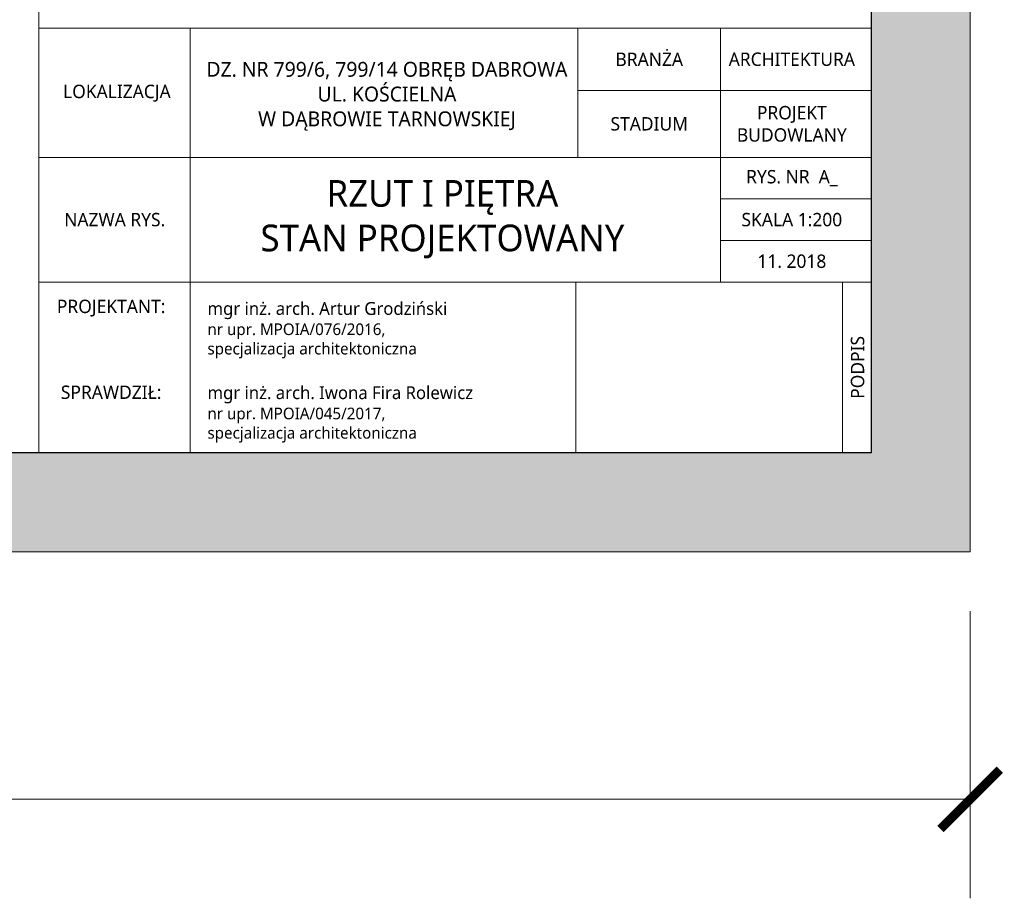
# Model space of a CAD drawing. Header units: millimetres. Extents: x -221 to 149158, y -114258 to 0.
# Tile 118 of 219: x 103296 to 105285, y -68203 to -66429. Entities that reach past the tile are written whole.
import ezdxf

# ---------------------------------------------------------------- set-up
doc = ezdxf.new("R2010")
doc.units = ezdxf.units.MM
doc.layers.get('0').update_dxf_attribs({"lineweight": 0})
doc.layers.add('A-opisram.ART', color=250, linetype='Continuous', lineweight=0)
doc.layers.add('opis..KF', color=250, linetype='Continuous', lineweight=15)
doc.layers.add('A-pomocram.ART', color=254, linetype='Continuous', lineweight=0, plot=False)
doc.layers.add('A-wymram.ART', color=10, linetype='Continuous', lineweight=5, plot=False)
doc.layers.add('A-przekrycieram.ART', color=7, linetype='Continuous', lineweight=0, true_color=0xffffff)
doc.styles.add('ARCH', font='segoeuil.ttf')
doc.dimstyles.new('RAMKA', dxfattribs={"dimscale": 20, "dimtxt": 4, "dimasz": 3, "dimexe": 5, "dimexo": 3, "dimgap": 1, "dimtad": 1, "dimdec": 1, "dimlfac": 0.01, "dimtxsty": 'ARCH', "dimblk": 'ARCHTICK', "dimcen": 0, "dimclrd": 256, "dimclre": 256, "dimclrt": 256, "dimadec": 0, "dimazin": 0, "dimtfac": 1, "dimtdec": 1, "dimtofl": 0, "dimtmove": 1, "dimatfit": 3, "dimfxl": 10, "dimfxlon": 1, "dimlwd": 0, "dimlwe": 0, "dimarcsym": 0})

# ---------------------------------------------------------------- blocks, each defined once
blk = doc.blocks.new('_ArchTick')
at = {"color": 0, "linetype": 'ByBlock', "const_width": 0.15}
blk.add_lwpolyline([(-0.5, -0.5), (0.5, 0.5)], dxfattribs=at)
blk = doc.blocks.new('*D1638')
at = {"layer": 'A-wymram.ART', "linetype": 'Continuous', "lineweight": 0, "transparency": 16777216}
for p, q in [((0, -60), (0, -350)), ((5940, -60), (5940, -350)), ((5940, -250), (0, -250))]:
    blk.add_line(p, q, dxfattribs=at)
at = {"layer": 'Defpoints', "color": 0, "lineweight": 40, "transparency": 16777216}
for p in [(0, 0), (5940, 0), (0, -250)]:
    blk.add_point(p, dxfattribs=at)
at = {"layer": 'A-wymram.ART', "lineweight": 0, "transparency": 16777216, "xscale": 60, "yscale": 60, "zscale": 60, "rotation": 180}
blk.add_blockref('_ArchTick', (0, -250), dxfattribs=at)
at = {"layer": 'A-wymram.ART', "lineweight": 0, "transparency": 16777216, "xscale": 60, "yscale": 60, "zscale": 60}
blk.add_blockref('_ArchTick', (5940, -250), dxfattribs=at)
at = {"layer": 'A-wymram.ART', "transparency": 16777216, "insert": (2970, -182.41), "char_height": 80, "attachment_point": 5, "style": 'ARCH'}
blk.add_mtext('59,4', dxfattribs=at)
blk = doc.blocks.new('*U1674')
at = {"layer": 'A-przekrycieram.ART'}
h = blk.add_hatch(color=256, dxfattribs=at)
h.dxf.hatch_style = 1
h.paths.add_polyline_path([(0, 4200), (5940, 4200), (5940, 0), (0, 0)])
h.paths.add_polyline_path([(200, 4100), (5840, 4100), (5840, 100), (200, 100)], flags=16)
at = {"layer": 'A-opisram.ART'}
blk.add_line((4999.44, 100), (4999.44, 4100), dxfattribs=at)
at = {"layer": 'A-opisram.ART', "lineweight": 30}
blk.add_lwpolyline([(200, 4100), (5840, 4100), (5840, 100), (200, 100)], close=True, dxfattribs=at)
at = {"layer": 'A-pomocram.ART'}
blk.add_lwpolyline([(0, 4200), (5940, 4200), (5940, 0), (0, 0)], close=True, dxfattribs=at)
at = {"layer": 'A-wymram.ART'}
dim = blk.add_linear_dim(base=(0, -250), p1=(5940, 0), p2=(0, 0), dimstyle='RAMKA', dxfattribs=at)
dim.commit()
dim.dimension.update_dxf_attribs({"geometry": '*D1638', "text_midpoint": (2970, -182.41)})

msp = doc.modelspace()

# ---------------------------------------------------------------- linework, layer by layer
at = {"layer": 'opis..KF'}
for points in [[(105016.03, -66220.72), (103334.9, -66220.72), (103334.9, -66445.72), (105016.03, -66445.72)], [(103640.9, -66445.72), (103334.9, -66445.72), (103334.9, -66706.72), (103640.9, -66706.72)], [(103640.9, -66445.72), (104423.9, -66445.72), (104423.9, -66706.72), (103640.9, -66706.72)], [(104423.9, -66445.72), (104711.9, -66445.72), (104711.9, -66571.72), (104423.9, -66571.72)], [(104711.9, -66445.72), (105016.03, -66445.72), (105016.03, -66571.72), (104711.9, -66571.72)], [(104423.9, -66571.72), (104711.9, -66571.72), (104711.9, -66706.72), (104423.9, -66706.72)], [(104711.9, -66571.72), (105016.03, -66571.72), (105016.03, -66706.72), (104711.9, -66706.72)], [(103640.9, -66706.72), (103334.9, -66706.72), (103334.9, -66958.72), (103640.9, -66958.72)], [(104711.9, -66706.72), (103640.9, -66706.72), (103640.9, -66958.72), (104711.9, -66958.72)], [(104711.9, -66706.72), (105016.03, -66706.72), (105016.03, -66790.72), (104711.9, -66790.72)], [(104711.9, -66790.72), (105016.03, -66790.72), (105016.03, -66874.72), (104711.9, -66874.72)], [(104711.9, -66874.72), (105016.03, -66874.72), (105016.03, -66958.72), (104711.9, -66958.72)], [(103640.9, -66958.72), (103334.9, -66958.72), (103334.9, -67303.22), (103640.9, -67303.22)], [(103640.9, -66958.72), (104419.39, -66958.72), (104419.39, -67303.22), (103640.9, -67303.22)], [(105016.03, -66958.72), (104999.9, -66958.72), (104999.9, -66958.72), (104419.39, -66958.72), (104419.39, -67303.22), (105016.03, -67303.22)], [(104957.9, -67303.22), (104957.9, -66958.72), (105016.03, -66958.72), (105016.03, -67303.22)]]:
    msp.add_lwpolyline(points, close=True, dxfattribs=at)

# ---------------------------------------------------------------- block references
at = {"xscale": 2, "yscale": 2, "zscale": 2}
msp.add_blockref('*U1674', (93336.03, -67503.22), dxfattribs=at)

# ---------------------------------------------------------------- texts
at = {"layer": 'opis..KF', "style": 'ARCH'}
for s, insert, char_height, width, attachment_point in [('\\A1;BRANŻA', (104567.9, -66508.72), 27, 288, 5), ('\\A1;ARCHITEKTURA', (104855.9, -66508.72), 27, 288, 5), ('\\A1;DZ. NR 799/6, 799/14 OBRĘB DABROWA\\PUL. KOŚCIELNA \\PW DĄBROWIE TARNOWSKIEJ', (104038.12, -66583.57), 30, 1827.2551, 5), ('\\A1;LOKALIZACJA', (103492.66, -66577.27), 27, 305.3383, 5), ('\\A1;PROJEKT BUDOWLANY', (104855.9, -66639.22), 27, 288, 5), ('\\A1;STADIUM', (104567.9, -66639.22), 27, 288, 5), ('\\A1;RYS. NR  A_', (104855.9, -66748.72), 27, 288, 5), ('\\A1;RZUT I PIĘTRA\\PSTAN PROJEKTOWANY', (104150.24, -66831.74), 54, 1827.2551, 5), ('\\A1;NAZWA RYS.', (103488.23, -66832.72), 27, 305.3383, 5), ('\\A1;SKALA 1:200', (104855.9, -66832.72), 27, 288, 5), ('\\A1;11. 2018', (104855.9, -66916.72), 27, 288, 5), ('\\A1;PROJEKTANT:', (103481.07, -67011.32), 27, 305.3383, 5), ('{\\H1.10127x;mgr inż. arch. Artur Grodziński\\P}nr upr. MPOIA/076/2016, \\Pspecjalizacja architektoniczna', (103675.51, -67055.9), 23.4928, 822.2478, 4), ('\\A1;SPRAWDZIŁ:', (103481.07, -67181.4), 27, 305.3383, 5), ('{\\H1.10127x;mgr inż. arch. Iwona Fira Rolewicz \\P}nr upr. MPOIA/045/2017, \\Pspecjalizacja architektoniczna', (103675.51, -67225.98), 23.4928, 822.2478, 4)]:
    msp.add_mtext(s, dxfattribs=dict(at, insert=insert, char_height=char_height, width=width, attachment_point=attachment_point))
at = {"layer": 'opis..KF', "insert": (104988.75, -67130.97), "char_height": 27, "width": 344.5, "attachment_point": 5, "rotation": 90, "style": 'ARCH'}
msp.add_mtext('\\A1;PODPIS', dxfattribs=at)

doc.saveas('drawing.dxf')
